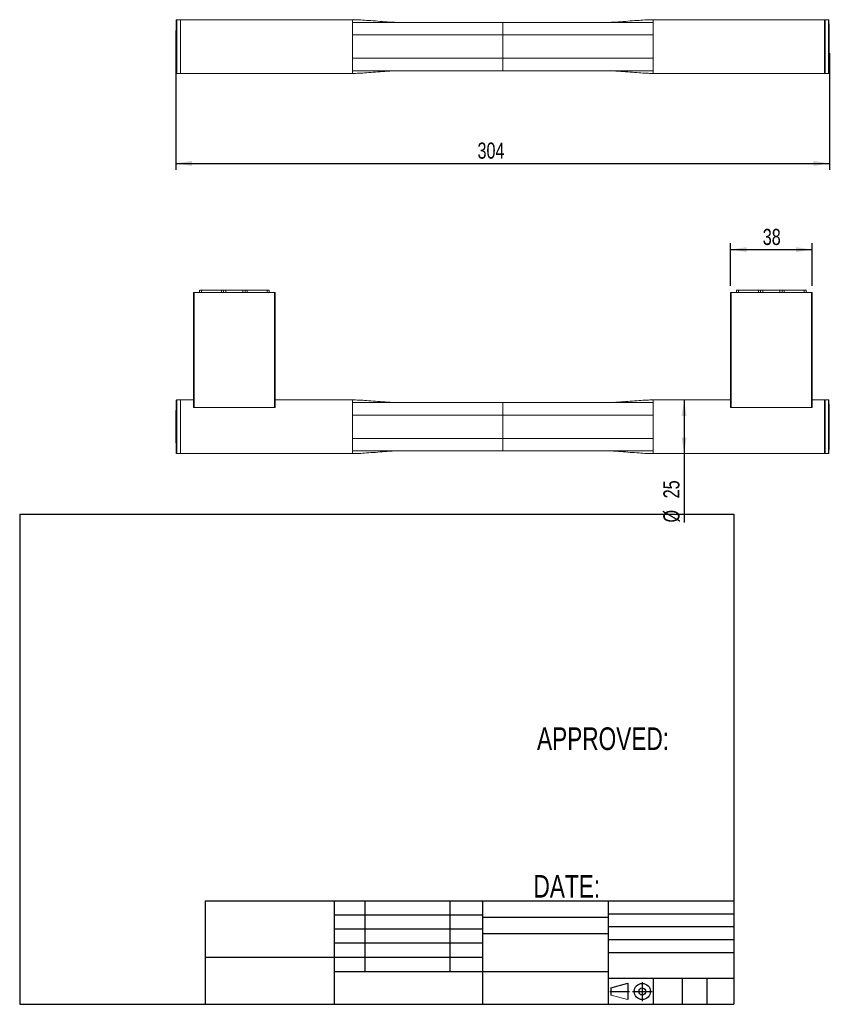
# Model space of a CAD drawing. Header units: millimetres. Extents: x 4 to 293, y 4 to 156.
# Tile 1 of 2: x 4 to 130, y 4 to 156. Entities that reach past the tile are written whole.
import ezdxf

# ---------------------------------------------------------------- set-up
doc = ezdxf.new("R2010")
doc.units = ezdxf.units.MM
doc.layers.add('注释', color=7, linetype='Continuous')
doc.styles.add('SLDTEXTSTYLE0', font='TXT', dxfattribs={"width": 0.75})
doc.dimstyles.new('SLDDIMSTYLE0', dxfattribs={"dimtxt": 2.5, "dimasz": 2.5, "dimexe": 0, "dimexo": 0.0625, "dimtad": 1, "dimdec": 0, "dimlfac": 3, "dimrnd": 1e-09, "dimzin": 12, "dimdsep": 46, "dimtxsty": 'SLDTEXTSTYLE0', "dimsah": 1, "dimcen": 0.09, "dimadec": 0, "dimazin": 3, "dimtfac": 1, "dimtdec": 0, "dimtofl": 0, "dimtmove": 0, "dimatfit": 3, "dimfxl": 0, "dimfrac": 2, "dimtolj": 1, "dimtzin": 12, "dimarcsym": 0})
doc.dimstyles.new('SLDDIMSTYLE1', dxfattribs={"dimtxt": 2.5, "dimasz": 2.5, "dimexe": 0, "dimexo": 0.0625, "dimtad": 1, "dimdec": 3, "dimlfac": 3, "dimrnd": 1e-09, "dimzin": 12, "dimdsep": 46, "dimtxsty": 'SLDTEXTSTYLE0', "dimsah": 1, "dimcen": 0.09, "dimadec": 0, "dimazin": 3, "dimtfac": 1, "dimtdec": 3, "dimtofl": 0, "dimtmove": 0, "dimatfit": 3, "dimfxl": 0, "dimfrac": 2, "dimtolj": 1, "dimtzin": 12, "dimarcsym": 0})

# ---------------------------------------------------------------- blocks, each defined once
blk = doc.blocks.new('_D')
at = {"layer": '注释', "color": 7}
for p, q in [((28.28, 151.14), (28.28, 133.03)), ((129.68, 151.14), (129.68, 133.03)), ((28.28, 134.03), (129.68, 134.03))]:
    blk.add_line(p, q, dxfattribs=at)
for points in [[(28.28, 134.03), (30.78, 133.65), (30.78, 134.42)], [(129.68, 134.03), (127.18, 134.42), (127.18, 133.65)]]:
    blk.add_solid(points, dxfattribs=at)
at = {"layer": '注释', "color": 7, "insert": (75.09, 137.26), "char_height": 2.5, "attachment_point": 1, "style": 'SLDTEXTSTYLE0'}
blk.add_mtext('304', dxfattribs=at)
blk = doc.blocks.new('_D_1')
at = {"layer": '注释', "color": 7}
for p, q in [((114.35, 115.03), (114.35, 121.66)), ((114.35, 120.66), (127.01, 120.66)), ((127.01, 115.03), (127.01, 121.66))]:
    blk.add_line(p, q, dxfattribs=at)
for points in [[(114.35, 120.66), (116.85, 120.28), (116.85, 121.05)], [(127.01, 120.66), (124.51, 121.05), (124.51, 120.28)]]:
    blk.add_solid(points, dxfattribs=at)
at = {"layer": '注释', "color": 7, "insert": (119.35, 123.88), "char_height": 2.5, "attachment_point": 1, "style": 'SLDTEXTSTYLE0'}
blk.add_mtext('38', dxfattribs=at)
blk = doc.blocks.new('_D_2')
at = {"layer": '注释', "color": 7}
for p, q in [((107.14, 97.36), (107.14, 89.03)), ((107.14, 89.03), (107.14, 78.35))]:
    blk.add_line(p, q, dxfattribs=at)
for points in [[(107.14, 97.36), (106.76, 94.86), (107.53, 94.86)], [(107.14, 89.03), (107.53, 91.53), (106.76, 91.53)]]:
    blk.add_solid(points, dxfattribs=at)
at = {"layer": '注释', "color": 7, "char_height": 2.5, "attachment_point": 1, "rotation": 90, "style": 'SLDTEXTSTYLE0'}
for s, insert in [('25', (103.92, 82.1)), ('%%c', (103.92, 78.35))]:
    blk.add_mtext(s, dxfattribs=dict(at, insert=insert))

msp = doc.modelspace()

# ---------------------------------------------------------------- linework, layer by layer
at = {"color": 1, "linetype": 'Continuous', "lineweight": 15}
for p, q in [((28.34497, 148.04), (28.34497, 156.2442)), ((28.41161, 147.97543), (28.41161, 156.30877)), ((55.68036, 156.30877), (55.68036, 155.8921)), ((102.34702, 156.30877), (102.34702, 155.8921)), ((129.54483, 156.30877), (129.54483, 147.97543)), ((129.61146, 156.2442), (129.61146, 148.04)), ((55.68036, 148.3921), (55.68036, 147.97543)), ((102.34702, 148.3921), (102.34702, 147.97543)), ((28.34498, 89.09501), (28.34498, 97.29921)), ((28.41161, 89.03044), (28.41161, 97.36378)), ((55.68036, 97.36378), (55.68036, 96.95782)), ((102.34702, 97.36378), (102.34702, 96.95782)), ((129.54483, 97.36378), (129.54483, 93.19711)), ((129.61146, 97.29921), (129.61146, 93.19711)), ((129.54483, 93.19711), (129.54483, 89.03044)), ((129.61146, 93.19711), (129.61146, 89.09501)), ((55.68036, 89.44711), (55.68036, 89.03044)), ((102.34702, 89.44711), (102.34702, 89.03044))]:
    msp.add_line(p, q, dxfattribs=at)
at = {"color": 7, "linetype": 'Continuous', "lineweight": 15}
for p, q in [((29.01369, 156.30877), (28.41161, 156.30877)), ((55.68036, 156.30877), (29.01369, 156.30877)), ((29.01369, 147.97543), (29.01369, 156.30877)), ((55.68036, 155.8921), (55.68036, 153.95831)), ((55.68036, 155.8921), (79.01369, 155.8921)), ((62.34937, 155.8921), (62.22281, 155.89932)), ((102.34702, 155.8921), (79.01369, 155.8921)), ((79.01369, 155.8921), (79.01369, 153.95831)), ((95.80457, 155.89932), (95.67801, 155.8921)), ((129.01369, 156.30877), (102.34702, 156.30877)), ((102.34702, 155.8921), (102.34702, 153.95831)), ((129.54483, 156.30877), (128.94274, 156.30877)), ((128.94274, 156.30877), (128.94274, 147.97543)), ((129.01369, 156.30877), (129.01369, 147.97543)), ((55.68036, 153.95831), (55.68036, 150.32589)), ((79.01369, 153.95831), (55.68036, 153.95831)), ((79.01369, 153.95831), (102.34702, 153.95831)), ((79.01369, 153.95831), (79.01369, 150.32589)), ((102.34702, 153.95831), (102.34702, 150.32589)), ((79.01369, 150.32589), (55.68036, 150.32589)), ((55.68036, 150.32589), (55.68036, 148.3921)), ((79.01369, 150.32589), (102.34702, 150.32589)), ((79.01369, 150.32589), (79.01369, 148.3921)), ((102.34702, 150.32589), (102.34702, 148.3921)), ((79.01369, 148.3921), (55.68036, 148.3921)), ((62.22281, 148.38488), (62.34937, 148.3921)), ((79.01369, 148.3921), (102.34702, 148.3921)), ((95.67801, 148.3921), (95.80457, 148.38488)), ((28.41161, 147.97543), (29.01369, 147.97543)), ((29.01369, 147.97543), (55.68036, 147.97543)), ((102.34702, 147.97543), (129.01369, 147.97543)), ((128.94274, 147.97543), (129.54483, 147.97543)), ((31.01369, 96.19711), (31.01369, 114.03045)), ((31.01369, 114.03045), (31.11369, 114.03045)), ((31.11369, 114.03045), (31.11369, 96.19711)), ((31.11369, 114.03045), (43.58036, 114.03045)), ((31.93036, 114.03045), (31.93036, 114.36378)), ((31.93036, 114.36378), (32.26369, 114.36378)), ((32.26369, 114.36378), (32.26369, 114.03045)), ((35.34703, 114.36378), (32.26369, 114.36378)), ((35.34703, 114.03045), (35.34703, 114.36378)), ((35.34703, 114.36378), (35.68036, 114.36378)), ((35.68036, 114.03045), (35.68036, 114.36378)), ((35.68036, 114.36378), (36.01369, 114.36378)), ((36.01369, 114.36378), (36.01369, 114.03045)), ((38.68036, 114.36378), (36.01369, 114.36378)), ((38.68036, 114.03045), (38.68036, 114.36378)), ((38.68036, 114.36378), (39.01369, 114.36378)), ((39.01369, 114.36378), (39.01369, 114.03045)), ((39.01369, 114.36378), (39.34702, 114.36378)), ((39.34702, 114.36378), (39.34702, 114.03045)), ((42.43036, 114.36378), (39.34702, 114.36378)), ((42.43036, 114.03045), (42.43036, 114.36378)), ((42.43036, 114.36378), (42.76369, 114.36378)), ((42.76369, 114.36378), (42.76369, 114.03045)), ((43.58036, 96.19711), (43.58036, 114.03045)), ((43.58036, 114.03045), (43.68036, 114.03045)), ((43.68036, 114.03045), (43.68036, 96.19711)), ((114.34702, 96.19711), (114.34702, 114.03045)), ((114.34702, 114.03045), (114.44702, 114.03045)), ((114.44702, 114.03045), (114.44702, 96.19711)), ((114.44702, 114.03045), (126.91369, 114.03045)), ((115.26369, 114.03045), (115.26369, 114.36378)), ((115.26369, 114.36378), (115.59702, 114.36378)), ((115.59702, 114.36378), (115.59702, 114.03045)), ((118.68036, 114.36378), (115.59702, 114.36378)), ((118.68036, 114.03045), (118.68036, 114.36378)), ((118.68036, 114.36378), (119.01369, 114.36378)), ((119.01369, 114.03045), (119.01369, 114.36378)), ((119.01369, 114.36378), (119.34702, 114.36378)), ((119.34702, 114.36378), (119.34702, 114.03045)), ((122.01369, 114.36378), (119.34702, 114.36378)), ((122.01369, 114.03045), (122.01369, 114.36378)), ((122.01369, 114.36378), (122.34702, 114.36378)), ((122.34702, 114.36378), (122.34702, 114.03045)), ((122.34702, 114.36378), (122.68036, 114.36378)), ((122.68036, 114.36378), (122.68036, 114.03045)), ((125.76369, 114.36378), (122.68036, 114.36378)), ((125.76369, 114.03045), (125.76369, 114.36378)), ((125.76369, 114.36378), (126.09702, 114.36378)), ((126.09702, 114.36378), (126.09702, 114.03045)), ((126.91369, 96.19711), (126.91369, 114.03045)), ((126.91369, 114.03045), (127.01369, 114.03045)), ((127.01369, 114.03045), (127.01369, 96.19711)), ((29.01369, 97.36378), (28.41161, 97.36378)), ((31.01369, 97.36378), (29.01369, 97.36378)), ((29.01369, 89.03044), (29.01369, 97.36378)), ((31.11369, 96.19711), (31.01369, 96.19711)), ((31.11369, 96.19711), (43.58036, 96.19711)), ((43.68036, 96.19711), (43.58036, 96.19711)), ((55.69754, 97.36378), (43.68036, 97.36378)), ((55.68036, 96.95782), (55.68036, 95.01332)), ((62.34937, 96.94711), (62.22063, 96.95442)), ((79.01369, 96.94711), (79.01369, 95.01332)), ((95.80675, 96.95442), (95.67801, 96.94711)), ((114.34702, 97.36378), (102.32984, 97.36378)), ((102.34702, 96.95782), (102.34702, 95.01332)), ((114.44702, 96.19711), (114.34702, 96.19711)), ((114.44702, 96.19711), (126.91369, 96.19711)), ((127.01369, 96.19711), (126.91369, 96.19711)), ((129.01369, 97.36378), (127.01369, 97.36378)), ((129.54483, 97.36378), (128.94274, 97.36378)), ((128.94274, 97.36378), (128.94274, 93.19711)), ((129.01369, 97.36378), (129.01369, 89.03044)), ((55.68036, 95.01332), (55.68036, 91.3809)), ((79.01369, 95.01332), (55.68036, 95.01332)), ((79.01369, 95.01332), (102.34702, 95.01332)), ((79.01369, 95.01332), (79.01369, 91.3809)), ((102.34702, 95.01332), (102.34702, 91.3809)), ((128.94274, 93.19711), (128.94274, 89.03044)), ((55.68036, 91.3809), (79.01369, 91.3809)), ((55.68036, 91.3809), (55.68036, 89.44711)), ((102.34702, 91.3809), (79.01369, 91.3809)), ((79.01369, 91.3809), (79.01369, 89.44711)), ((102.34702, 91.3809), (102.34702, 89.44711)), ((28.41161, 89.03044), (29.01369, 89.03044)), ((29.01369, 89.03044), (55.69754, 89.03044)), ((79.01369, 89.44711), (55.68036, 89.44711)), ((62.22281, 89.43989), (62.34938, 89.44711)), ((79.01369, 89.44711), (102.34702, 89.44711)), ((95.67801, 89.44711), (95.80457, 89.43989)), ((102.32984, 89.03044), (129.01369, 89.03044)), ((128.94274, 89.03044), (129.54483, 89.03044))]:
    msp.add_line(p, q, dxfattribs=at)
for centre, radius, start, end in [((158.52202, 152.1421), 130.24167, 178.19511, 181.80489), ((28.41161, 156.2421), 0.06667, 90, 178.19511), ((129.54483, 156.2421), 0.06667, 1.80489, 90), ((-0.56559, 152.1421), 130.24167, 358.19511, 1.80489), ((28.41161, 148.0421), 0.06667, 181.80489, 270), ((129.54483, 148.0421), 0.06667, 270, 358.19511), ((158.52202, 93.19711), 130.24167, 178.19511, 181.80489), ((28.41161, 97.29711), 0.06667, 90, 178.19511), ((129.54483, 97.29711), 0.06667, 1.80489, 90), ((-0.56559, 93.19711), 130.24167, 358.19511, 1.80489), ((28.41161, 89.09711), 0.06667, 181.80489, 270), ((129.54483, 89.09711), 0.06667, 270, 358.19511)]:
    msp.add_arc(centre, radius, start, end, dxfattribs=at)
for points, knots in [([(62.22281, 155.89932), (61.71602, 155.93158), (60.72051, 155.99495), (59.27292, 156.10635), (57.93103, 156.20527), (56.74567, 156.2861), (56.01222, 156.30168), (55.68036, 156.30873)], [0, 0, 0, 0, 0.232372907, 0.456459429, 0.664345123, 0.848124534, 1, 1, 1, 1]), ([(102.34702, 156.30873), (102.01516, 156.30168), (101.28171, 156.2861), (100.09635, 156.20527), (98.75446, 156.10635), (97.30687, 155.99495), (96.31136, 155.93158), (95.80457, 155.89932)], [0, 0, 0, 0, 0.151875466, 0.335654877, 0.543540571, 0.767627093, 1, 1, 1, 1]), ([(55.68036, 147.97547), (56.01222, 147.98252), (56.74567, 147.99809), (57.93103, 148.07892), (59.27292, 148.17785), (60.72051, 148.28925), (61.71602, 148.35262), (62.22281, 148.38488)], [0, 0, 0, 0, 0.151875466, 0.335654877, 0.543540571, 0.767627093, 1, 1, 1, 1]), ([(95.80457, 148.38488), (96.31136, 148.35262), (97.30687, 148.28925), (98.75446, 148.17785), (100.09635, 148.07892), (101.28171, 147.99809), (102.01516, 147.98252), (102.34702, 147.97547)], [0, 0, 0, 0, 0.232372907, 0.456459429, 0.664345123, 0.848124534, 1, 1, 1, 1]), ([(62.22281, 96.95429), (61.71602, 96.9864), (60.72051, 97.04948), (59.27291, 97.16043), (57.93101, 97.25916), (56.74566, 97.34006), (56.01222, 97.35637), (55.68036, 97.36374)], [0, 0, 0, 0, 0.232369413, 0.456452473, 0.664337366, 0.848119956, 1, 1, 1, 1]), ([(79.01369, 96.94711), (78.48426, 96.94685), (77.34288, 96.94629), (75.51945, 96.94539), (73.48573, 96.94457), (71.27899, 96.94401), (68.93654, 96.94388), (66.84157, 96.94428), (65.03479, 96.94508), (63.54703, 96.94603), (62.05708, 96.94733), (60.58845, 96.94898), (59.17791, 96.9509), (57.87179, 96.95303), (56.71754, 96.95521), (56.00394, 96.95701), (55.68036, 96.95782)], [0, 0, 0, 0, 0.068068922, 0.146748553, 0.23444077, 0.329547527, 0.430470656, 0.535612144, 0.598899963, 0.66277072, 0.726895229, 0.790465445, 0.851595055, 0.908249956, 0.958396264, 1, 1, 1, 1]), ([(79.01369, 96.94711), (79.54312, 96.94685), (80.6845, 96.94629), (82.50793, 96.94539), (84.54165, 96.94457), (86.74839, 96.94401), (89.09084, 96.94388), (91.18581, 96.94428), (92.99259, 96.94508), (94.48035, 96.94603), (95.9703, 96.94733), (97.43893, 96.94898), (98.84947, 96.9509), (100.15559, 96.95303), (101.30984, 96.95521), (102.02344, 96.95701), (102.34702, 96.95782)], [0, 0, 0, 0, 0.068068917, 0.146748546, 0.234440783, 0.329547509, 0.430470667, 0.535612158, 0.598899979, 0.662770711, 0.726895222, 0.790465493, 0.851595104, 0.908250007, 0.958396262, 1, 1, 1, 1]), ([(102.34702, 97.36374), (102.01516, 97.35637), (101.28172, 97.34006), (100.09637, 97.25916), (98.75447, 97.16043), (97.30687, 97.04948), (96.31136, 96.9864), (95.80457, 96.95429)], [0, 0, 0, 0, 0.151879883, 0.335662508, 0.54354744, 0.767630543, 1, 1, 1, 1]), ([(55.68036, 89.03048), (56.01222, 89.03753), (56.74567, 89.05311), (57.93103, 89.13394), (59.27292, 89.23286), (60.72051, 89.34426), (61.71602, 89.40763), (62.22281, 89.43989)], [0, 0, 0, 0, 0.15187549, 0.335654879, 0.543540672, 0.767627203, 1, 1, 1, 1]), ([(95.80457, 89.43989), (96.31136, 89.40763), (97.30687, 89.34426), (98.75446, 89.23286), (100.09635, 89.13394), (101.28171, 89.05311), (102.01516, 89.03753), (102.34702, 89.03048)], [0, 0, 0, 0, 0.232372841, 0.456459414, 0.664345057, 0.848124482, 1, 1, 1, 1])]:
    msp.add_open_spline(points, degree=3, knots=knots, dxfattribs=at)
at = {"layer": '注释'}
for p, q in [((4.05252, 79.65254), (114.85252, 79.65254)), ((4.05252, 79.65254), (4.05252, 3.65254)), ((114.85252, 79.65254), (114.85252, 3.65254)), ((52.85252, 19.65254), (32.85252, 19.65254)), ((32.85252, 19.65254), (32.85252, 3.65254)), ((114.85252, 19.65254), (52.85252, 19.65254)), ((52.85252, 19.65254), (52.85252, 3.65254)), ((57.62318, 19.65254), (57.62318, 8.75254)), ((70.77442, 19.65254), (70.77442, 8.75254)), ((75.85252, 19.65254), (75.85252, 3.65254)), ((95.35252, 19.65254), (95.35252, 3.65254)), ((75.85252, 17.47254), (52.85252, 17.47254)), ((75.92624, 17.15254), (95.42624, 17.15254)), ((114.85252, 17.65254), (95.35252, 17.65254)), ((75.85252, 15.29254), (52.85252, 15.29254)), ((114.85252, 15.65254), (95.35252, 15.65254)), ((75.85252, 14.65254), (95.35252, 14.65254)), ((75.85252, 13.11254), (52.85252, 13.11254)), ((114.85252, 13.65254), (95.35252, 13.65254)), ((52.85252, 10.93254), (32.85252, 10.93254)), ((75.85252, 10.93254), (52.85252, 10.93254)), ((114.85252, 11.65254), (95.35252, 11.65254)), ((52.85252, 8.75254), (95.35252, 8.75254)), ((114.85252, 7.65254), (95.35252, 7.65254)), ((102.32887, 7.65254), (102.32887, 3.65254)), ((106.85936, 7.65254), (106.85936, 3.65254)), ((110.69375, 7.69514), (110.69375, 3.69514)), ((95.79478, 6.19501), (98.43065, 6.91093)), ((95.79478, 6.19501), (95.79478, 5.0924)), ((98.43065, 6.91093), (98.43065, 4.37648)), ((100.65749, 7.08314), (100.65749, 4.1552)), ((95.6224, 5.64371), (98.66485, 5.64371)), ((99.12285, 5.64371), (102.18166, 5.64371)), ((4.05252, 3.65254), (114.85252, 3.65254))]:
    msp.add_line(p, q, dxfattribs=at)
at = {"layer": '注释', "color": 179, "linetype": 'Continuous', "lineweight": 0}
msp.add_line((95.79478, 5.0924), (98.43065, 4.37648), dxfattribs=at)
at = {"layer": '注释'}
for radius in [1.25559, 0.53968]:
    msp.add_circle((100.65749, 5.64371), radius, dxfattribs=at)

# ---------------------------------------------------------------- texts
at = {"layer": '注释', "char_height": 3.5, "attachment_point": 1, "style": 'SLDTEXTSTYLE0'}
for s, insert in [('APPROVED:', (84.3235, 46.58549)), ('DATE:', (83.77529, 23.69782))]:
    msp.add_mtext(s, dxfattribs=dict(at, insert=insert))

# ---------------------------------------------------------------- dimensions: what is measured, and where the dimension line sits
at = {"layer": '注释', "color": 7}
for base, p1, p2, dimstyle, picture, middle in [((129.67608, 134.03345), (28.28036, 152.1421), (129.67608, 152.1421), 'SLDDIMSTYLE0', '_D', (77.77021, 134.03345)), ((127.01369, 120.66189), (114.34702, 114.03044), (127.01369, 114.03044), 'SLDDIMSTYLE1', '_D_1', (121.13822, 120.66189))]:
    dim = msp.add_linear_dim(base=base, p1=p1, p2=p2, dimstyle=dimstyle, dxfattribs=at)
    dim.commit()
    dim.dimension.update_dxf_attribs({"geometry": picture, "text_midpoint": middle, "dimtype": 160})
dim = msp.add_linear_dim(base=(107.14075, 89.03044), p1=(102.34702, 97.36378), p2=(102.34702, 89.03044), angle=90, text='%%c<>', dimstyle='SLDDIMSTYLE1', dxfattribs=at)
dim.commit()
dim.dimension.update_dxf_attribs({"geometry": '_D_2', "text_midpoint": (107.14075, 82.00648), "dimtype": 160})

doc.saveas('drawing.dxf')
